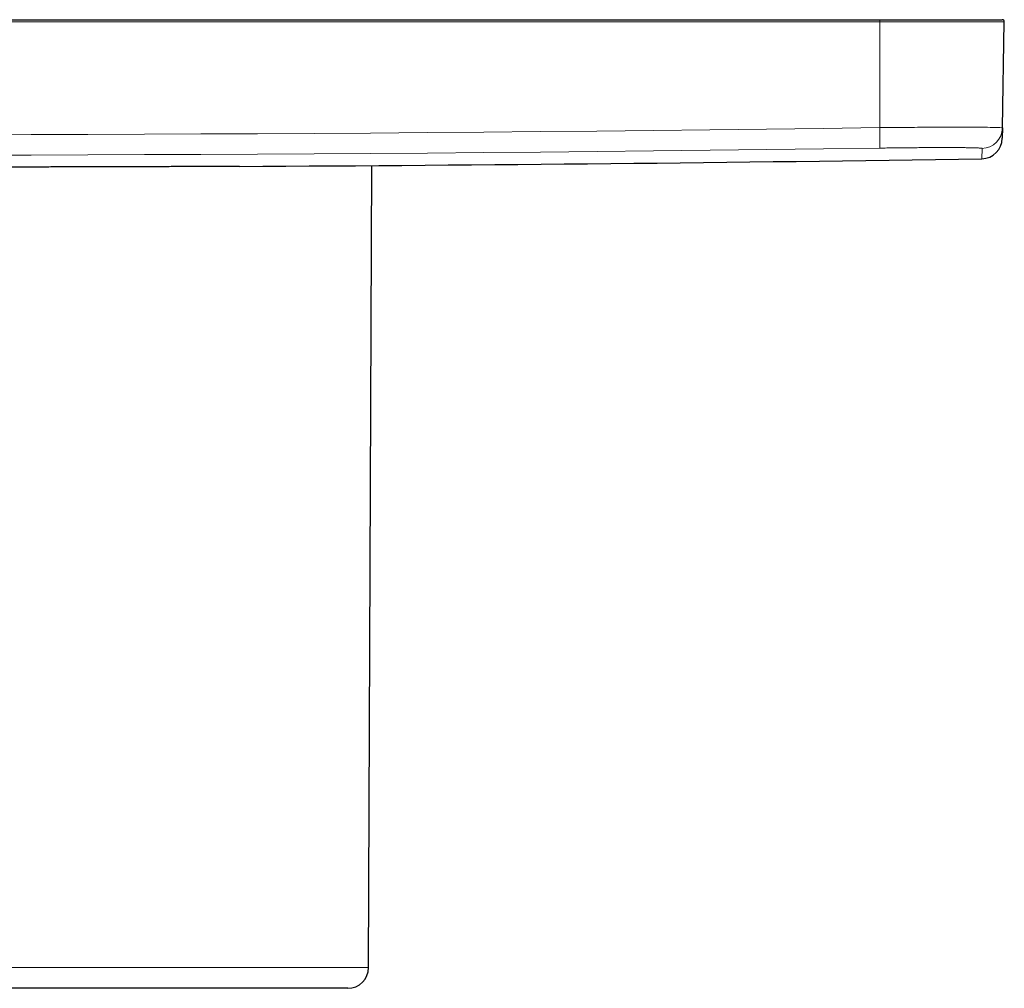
# Model space of a CAD drawing. Header units: millimetres. Extents: x 8 to 491, y 12 to 461.
# Tile 13 of 31: x 267 to 314, y 188 to 235. Entities that reach past the tile are written whole.
import ezdxf

# ---------------------------------------------------------------- set-up
doc = ezdxf.new("R2010")
doc.units = ezdxf.units.MM

msp = doc.modelspace()

# ---------------------------------------------------------------- linework, layer by layer
at = {"color": 7, "linetype": 'Continuous', "lineweight": 30}
for p, q in [((210, 234.806), (308, 234.806)), ((308, 234.806), (313.898, 234.806)), ((313.909, 229.598), (313.998, 234.704)), ((313.909, 229.598), (313.9, 229.1)), ((283.404, 189.202), (283.558, 227.789)), ((282.404, 188.206), (265.99, 188.206))]:
    msp.add_line(p, q, dxfattribs=at)
at = {"color": 8, "linetype": 'Continuous', "lineweight": 0}
for p, q in [((308, 234.704), (210, 234.704)), ((308, 234.806), (308, 234.704)), ((308, 229.612), (308, 234.704)), ((313.998, 234.704), (308, 234.704)), ((312.916, 228.118), (312.925, 228.616)), ((283.404, 189.202), (266, 189.202))]:
    msp.add_line(p, q, dxfattribs=at)
at = {"color": 8, "linetype": 'Continuous', "lineweight": 0, "flags": 128}
for points in [[(264.445, 229.273), (267.167, 229.278), (269.889, 229.286), (272.612, 229.295), (275.334, 229.307), (278.056, 229.321), (280.778, 229.336), (283.501, 229.354), (286.223, 229.375), (288.945, 229.397), (291.667, 229.421), (294.389, 229.448), (297.112, 229.476), (299.834, 229.507), (302.556, 229.54), (305.278, 229.575), (308, 229.612)], [(308.014, 228.63), (308.014, 228.632), (308.014, 228.636), (308.014, 228.642), (308.014, 228.65), (308.014, 228.661), (308.013, 228.673), (308.013, 228.688), (308.013, 228.705), (308.013, 228.723), (308.012, 228.744), (308.012, 228.767), (308.012, 228.791), (308.011, 228.817), (308.011, 228.845), (308.01, 228.875), (308.01, 228.906), (308.009, 228.939), (308.009, 228.974), (308.008, 229.009), (308.008, 229.047), (308.007, 229.085), (308.007, 229.125), (308.006, 229.165), (308.006, 229.207), (308.005, 229.25), (308.004, 229.293), (308.004, 229.337), (308.003, 229.382), (308.003, 229.427), (308.002, 229.473), (308.001, 229.519), (308.001, 229.565), (308, 229.612)], [(308.014, 228.63), (305.291, 228.593), (302.568, 228.558), (299.845, 228.525), (297.122, 228.494), (294.4, 228.465), (291.677, 228.439), (288.954, 228.414), (286.231, 228.392), (283.508, 228.372), (280.785, 228.354), (278.062, 228.338), (275.338, 228.324), (272.615, 228.313), (269.892, 228.303), (267.169, 228.296), (264.446, 228.29)]]:
    msp.add_lwpolyline(points, dxfattribs=at)
at = {"color": 7, "linetype": 'Continuous', "lineweight": 30}
for centre, radius, start, end in [((313.898, 234.706), 0.1, 359, 90), ((312.901, 229.118), 1, 270.8827, 359), ((259, 3727.702), 3500, 270.297832, 270.882651), ((282.404, 189.206), 1, 270, 359.7708)]:
    msp.add_arc(centre, radius, start, end, dxfattribs=at)
at = {"color": 8, "linetype": 'Continuous', "lineweight": 0}
msp.add_arc((312.909, 229.615), 1, 270.8784, 358.9961, dxfattribs=at)
for points, knots in [([(308, 229.612), (308.378, 229.616), (309.137, 229.624), (310.237, 229.631), (311.26, 229.635), (312.165, 229.635), (312.916, 229.632), (313.385, 229.626), (313.654, 229.619), (313.8, 229.613), (313.892, 229.606), (313.903, 229.601), (313.909, 229.598)], [0, 0, 0, 0, 0.122197, 0.245184, 0.36896, 0.493526, 0.618881, 0.745025, 0.808472, 0.872117, 0.935959, 1, 1, 1, 1]), ([(312.925, 228.616), (312.924, 228.617), (312.922, 228.619), (312.91, 228.622), (312.891, 228.625), (312.863, 228.628), (312.828, 228.63), (312.786, 228.633), (312.738, 228.635), (312.684, 228.638), (312.626, 228.64), (312.563, 228.642), (312.493, 228.643), (312.418, 228.645), (312.338, 228.647), (312.251, 228.648), (312.16, 228.649), (312.063, 228.65), (311.961, 228.651), (311.854, 228.652), (311.743, 228.653), (311.631, 228.653), (311.516, 228.654), (311.397, 228.654), (311.274, 228.654), (311.145, 228.654), (311.009, 228.654), (310.867, 228.654), (310.721, 228.654), (310.571, 228.653), (310.418, 228.653), (310.265, 228.652), (310.112, 228.651), (309.96, 228.65), (309.805, 228.649), (309.648, 228.648), (309.49, 228.646), (309.329, 228.645), (309.167, 228.643), (309.004, 228.642), (308.839, 228.64), (308.674, 228.638), (308.509, 228.636), (308.345, 228.634), (308.18, 228.632), (308.069, 228.63), (308.014, 228.63)], [0, 0, 0, 0, 0.025293, 0.050539, 0.075746, 0.10092, 0.126066, 0.151189, 0.176291, 0.199287, 0.222268, 0.245237, 0.268195, 0.291142, 0.314078, 0.337006, 0.359925, 0.382836, 0.405743, 0.428646, 0.451548, 0.473145, 0.494748, 0.516355, 0.53796, 0.559564, 0.582481, 0.605404, 0.628334, 0.651274, 0.674223, 0.697184, 0.718842, 0.740511, 0.762189, 0.783878, 0.805577, 0.827288, 0.84901, 0.870746, 0.892496, 0.914263, 0.93566, 0.957079, 0.978524, 1, 1, 1, 1])]:
    msp.add_open_spline(points, degree=3, knots=knots, dxfattribs=at)
at = {"color": 7, "linetype": 'Continuous', "lineweight": 30}
for points, knots in [([(276.612, 227.747), (276.51, 227.746), (276.304, 227.745), (275.99, 227.744), (275.67, 227.742), (275.345, 227.741), (275.015, 227.74), (274.679, 227.738), (274.336, 227.737), (273.988, 227.736), (273.634, 227.734), (273.276, 227.733), (272.913, 227.732), (272.543, 227.731), (272.166, 227.73), (271.781, 227.729), (271.393, 227.727), (271, 227.726), (270.602, 227.725), (270.2, 227.724), (269.794, 227.723), (269.402, 227.722), (269.024, 227.722), (268.661, 227.721), (268.295, 227.72), (267.927, 227.719), (267.556, 227.719), (267.182, 227.718), (266.806, 227.717), (266.426, 227.717), (266.157, 227.716), (266.013, 227.716), (266, 227.716)], [0, 0, 0, 0, 0.0347529, 0.0695084, 0.1042612, 0.1391092, 0.1739599, 0.208808, 0.2440331, 0.2792609, 0.314486, 0.3498102, 0.3851372, 0.4204614, 0.456557, 0.4926585, 0.52876, 0.5648556, 0.6011416, 0.6374336, 0.6737256, 0.7100116, 0.7417101, 0.7734127, 0.8051152, 0.8368138, 0.8686411, 0.9004723, 0.9323036, 0.9641309, 0.9966351, 1, 1, 1, 1]), ([(277.193, 227.75), (277.188, 227.75), (277.09, 227.749), (276.897, 227.748), (276.707, 227.747), (276.612, 227.747)], [0, 0, 0, 0, 0.030284, 0.515142, 1, 1, 1, 1])]:
    msp.add_open_spline(points, degree=3, knots=knots, dxfattribs=at)

doc.saveas('drawing.dxf')
